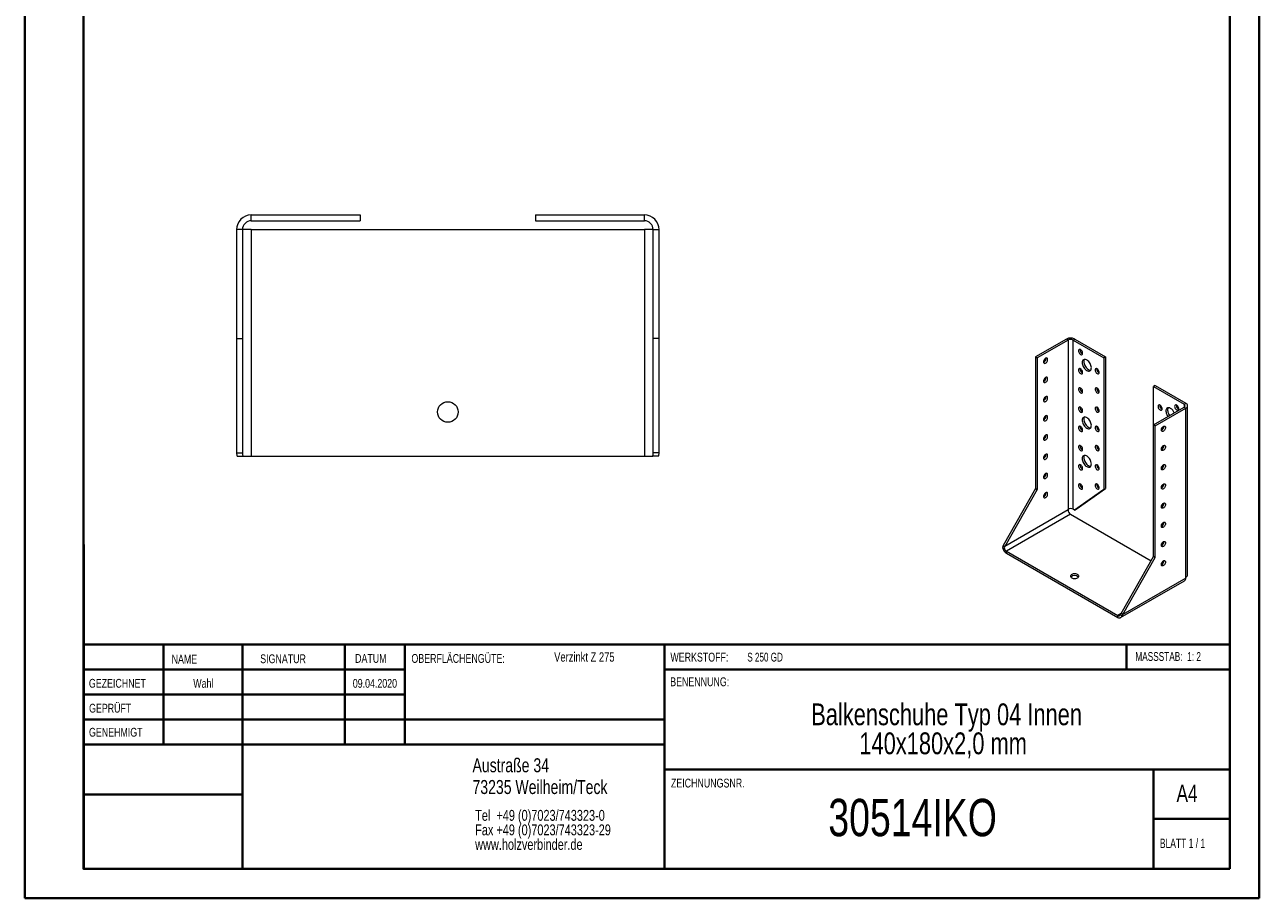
# Model space of a CAD drawing. Header units: millimetres. Extents: x 0 to 210, y 0 to 297.
# Tile 1 of 2: x 0 to 210, y 0 to 149. Entities that reach past the tile are written whole.
import ezdxf

# ---------------------------------------------------------------- set-up
doc = ezdxf.new("R2010")
doc.units = ezdxf.units.MM
doc.styles.add('SLDTEXTSTYLE0', font='TXT', dxfattribs={"width": 0.75})
doc.styles.add('SLDTEXTSTYLE1', font='TXT', dxfattribs={"width": 0.681818})
doc.styles.add('SLDTEXTSTYLE2', font='TXT', dxfattribs={"width": 0.7})
doc.styles.add('SLDTEXTSTYLE3', font='TXT', dxfattribs={"width": 0.6875})

# ---------------------------------------------------------------- blocks, each defined once
blk = doc.blocks.new('SW_NOTE_0')
at = {"color": 0, "linetype": 'Continuous', "lineweight": 0, "char_height": 1.8521, "attachment_point": 1, "style": 'SLDTEXTSTYLE0'}
for s, insert in [('Tel  +49 (0)7023/743323-0', (0, 2.39)), ('Fax +49 (0)7023/743323-29', (0, -0.08)), ('www.holzverbinder.de', (0, -2.55))]:
    blk.add_mtext(s, dxfattribs=dict(at, insert=insert))
blk = doc.blocks.new('SW_NOTE_1')
at = {"color": 0, "linetype": 'Continuous', "lineweight": 0, "char_height": 3.7042, "attachment_point": 2, "style": 'SLDTEXTSTYLE0'}
for s, insert in [('Balkenschuhe Typ 04 Innen', (31.95, 4.77)), ('140x180x2,0 mm', (31.36, -0.16))]:
    blk.add_mtext(s, dxfattribs=dict(at, insert=insert))

msp = doc.modelspace()

# ---------------------------------------------------------------- linework, layer by layer
at = {"color": 7, "linetype": 'Continuous', "lineweight": 40}
for p, q in [((0.08, 0.21), (0.08, 297.21)), ((210.08, 0.21), (210.08, 297.21)), ((10.08, 5.21), (10.08, 292.21)), ((205.08, 5.21), (205.08, 292.21)), ((10.11, 60.37), (10.11, 5.12)), ((205.08, 43.37), (10.11, 43.37)), ((23.71, 43.37), (23.71, 26.37)), ((37.1, 43.37), (37.1, 5.12)), ((54.51, 43.37), (54.51, 26.37)), ((64.71, 26.37), (64.71, 43.37)), ((108.91, 43.37), (108.91, 5.12)), ((187.47, 39.12), (187.47, 43.37)), ((64.71, 39.1), (10.11, 39.1)), ((205.08, 39.12), (108.91, 39.12)), ((64.71, 34.87), (10.11, 34.87)), ((108.91, 30.62), (10.11, 30.62)), ((108.91, 26.37), (10.11, 26.37)), ((108.91, 22.12), (205.08, 22.12)), ((192.08, 5.21), (192.08, 22.21)), ((37.1, 17.87), (10.11, 17.87)), ((10.11, 13.71), (10.08, 13.71)), ((205.08, 13.71), (192.08, 13.71)), ((10.11, 9.46), (10.08, 9.46)), ((10.08, 5.21), (205.08, 5.21)), ((205.08, 5.21), (180.99, 5.21)), ((0.08, 0.21), (210.08, 0.21))]:
    msp.add_line(p, q, dxfattribs=at)
at = {"color": 7, "linetype": 'Continuous', "lineweight": 15}
for p, q in [((38.62, 115.38), (38.62, 116.38)), ((38.62, 116.38), (57.12, 116.38)), ((57.12, 116.38), (57.12, 115.38)), ((86.98, 116.38), (86.98, 115.38)), ((86.98, 116.38), (105.48, 116.38)), ((105.48, 115.38), (105.48, 116.38)), ((36.12, 113.88), (36.12, 95.38)), ((37.12, 113.88), (36.12, 113.88)), ((37.12, 113.88), (37.12, 95.38)), ((38.62, 113.88), (37.12, 113.88)), ((38.62, 115.38), (57.12, 115.38)), ((38.62, 113.88), (38.62, 75.38)), ((38.62, 113.88), (105.48, 113.88)), ((86.98, 115.38), (105.48, 115.38)), ((105.48, 113.88), (105.48, 75.38)), ((106.98, 113.88), (105.48, 113.88)), ((106.98, 95.38), (106.98, 113.88)), ((106.98, 113.88), (107.98, 113.88)), ((107.98, 95.38), (107.98, 113.88)), ((36.12, 95.38), (37.12, 95.38)), ((36.12, 95.38), (36.12, 75.93)), ((37.12, 95.38), (37.12, 75.93)), ((107.98, 95.38), (106.98, 95.38)), ((106.98, 75.93), (106.98, 95.38)), ((107.98, 75.93), (107.98, 95.38)), ((177.27, 95.28), (172.03, 92.26)), ((177.55, 95.11), (172.32, 92.09)), ((177.55, 95.11), (177.27, 95.28)), ((177.55, 95.11), (177.55, 66.37)), ((178.4, 95.11), (178.68, 95.28)), ((178.4, 66.37), (178.4, 95.11)), ((178.4, 95.11), (183.63, 92.09)), ((178.68, 95.28), (183.91, 92.26)), ((179.95, 92.83), (180.02, 92.8)), ((172.03, 92.26), (172.32, 92.09)), ((172.03, 92.26), (172.03, 69.88)), ((172.32, 92.09), (172.32, 69.72)), ((183.91, 92.26), (183.63, 92.09)), ((183.63, 92.09), (183.63, 69.72)), ((183.91, 92.26), (183.91, 69.88)), ((179.95, 89.56), (180.02, 89.53)), ((182.78, 89.56), (182.85, 89.53)), ((179.95, 86.29), (180.02, 86.26)), ((182.78, 86.29), (182.85, 86.26)), ((192.36, 87.38), (192.08, 87.22)), ((192.08, 80.69), (192.08, 87.22)), ((192.08, 87.22), (197.31, 84.2)), ((192.36, 87.38), (197.59, 84.36)), ((197.31, 84.2), (197.59, 84.36)), ((197.31, 84.2), (197.31, 83.71)), ((179.95, 83.03), (180.02, 83)), ((182.78, 83.03), (182.85, 83)), ((192.08, 80.69), (197.31, 83.71)), ((192.36, 80.52), (197.59, 83.54)), ((197.31, 83.71), (197.59, 83.54)), ((197.59, 54.8), (197.59, 83.54)), ((197.88, 55.21), (197.88, 83.95)), ((192.36, 80.52), (192.08, 80.69)), ((192.08, 58.31), (192.08, 80.69)), ((192.36, 58.15), (192.36, 80.52)), ((179.95, 79.76), (180.02, 79.73)), ((182.78, 79.76), (182.85, 79.73)), ((36.12, 75.93), (37.12, 75.93)), ((107.98, 75.93), (106.98, 75.93)), ((179.95, 76.5), (180.02, 76.47)), ((182.78, 76.5), (182.85, 76.47)), ((36.22, 75.38), (37.18, 75.38)), ((37.18, 75.38), (38.62, 75.38)), ((38.62, 75.38), (105.48, 75.38)), ((105.48, 75.38), (106.92, 75.38)), ((107.88, 75.38), (106.92, 75.38)), ((179.95, 73.23), (180.02, 73.2)), ((182.78, 73.23), (182.85, 73.2)), ((172.03, 69.88), (166.53, 60.2)), ((172.32, 69.72), (166.82, 60.04)), ((172.03, 69.88), (172.32, 69.72)), ((183.63, 69.72), (178.65, 66.22)), ((178.94, 66.39), (183.91, 69.88)), ((179.95, 69.96), (180.02, 69.93)), ((182.78, 69.96), (182.85, 69.93)), ((183.63, 69.72), (183.91, 69.88)), ((177.55, 66.23), (166.82, 60.04)), ((177.97, 65.5), (167.08, 59.21)), ((177.55, 66.37), (177.55, 66.23)), ((177.97, 65.5), (191.67, 57.59)), ((178.65, 66.22), (178.4, 66.37)), ((178.65, 66.22), (178.94, 66.39)), ((166.41, 59.86), (166.68, 59.8)), ((166.53, 60.2), (166.82, 60.04)), ((167.08, 58.88), (167.08, 59.21)), ((167.08, 59.21), (185.99, 48.29)), ((167.08, 58.88), (185.99, 47.97)), ((186.58, 48.63), (192.08, 58.31)), ((186.86, 48.47), (192.36, 58.15)), ((192.36, 58.15), (192.08, 58.31)), ((197.59, 54.66), (186.86, 48.47)), ((197.59, 54.66), (197.59, 54.8)), ((186.49, 47.92), (197.38, 54.2)), ((186.58, 48.63), (185.99, 48.29)), ((186.67, 48.16), (186.4, 48.41)), ((186.86, 48.47), (186.58, 48.63)), ((185.99, 47.97), (185.99, 48.29))]:
    msp.add_line(p, q, dxfattribs=at)
at = {"color": 7, "linetype": 'Continuous', "lineweight": 0}
for p, q in [((64.71, 39.12), (10.11, 39.12)), ((23.71, 5.21), (23.71, 5.12)), ((54.51, 5.21), (54.51, 5.12))]:
    msp.add_line(p, q, dxfattribs=at)
at = {"color": 7, "linetype": 'Continuous', "lineweight": 15, "flags": 128}
for points in [[(179.67, 92.66), (179.76, 92.62), (179.85, 92.62), (179.92, 92.64), (179.98, 92.69), (180.01, 92.77), (180.02, 92.87), (180.01, 92.98), (179.98, 93.1), (179.92, 93.22), (179.85, 93.32), (179.76, 93.41), (179.67, 93.48), (179.58, 93.52), (179.49, 93.53), (179.42, 93.5), (179.36, 93.45), (179.33, 93.37), (179.32, 93.28), (179.33, 93.16), (179.36, 93.04), (179.42, 92.93), (179.49, 92.82), (179.58, 92.73), (179.67, 92.66)], [(173.38, 91.4), (173.39, 91.3), (173.42, 91.22), (173.48, 91.17), (173.55, 91.15), (173.64, 91.16), (173.73, 91.19), (173.82, 91.26), (173.91, 91.35), (173.98, 91.46), (174.04, 91.57), (174.07, 91.69), (174.08, 91.81), (174.07, 91.91), (174.04, 91.98), (173.98, 92.04), (173.91, 92.06), (173.82, 92.05), (173.73, 92.01), (173.64, 91.94), (173.55, 91.85), (173.48, 91.75), (173.42, 91.63), (173.39, 91.51), (173.38, 91.4)], [(180.73, 89.93), (180.87, 89.86), (181, 89.83), (181.13, 89.83), (181.24, 89.85), (181.34, 89.92), (181.42, 90.01), (181.47, 90.12), (181.5, 90.26), (181.51, 90.42), (181.49, 90.59), (181.45, 90.77), (181.38, 90.95), (181.29, 91.12), (181.19, 91.29), (181.07, 91.44), (180.94, 91.57), (180.8, 91.68), (180.66, 91.76), (180.52, 91.81), (180.39, 91.83), (180.27, 91.82), (180.17, 91.77), (180.08, 91.7), (180.02, 91.59), (179.97, 91.46), (179.95, 91.32), (179.96, 91.15), (179.99, 90.98), (180.05, 90.8), (180.12, 90.62), (180.22, 90.45), (180.33, 90.29), (180.46, 90.14), (180.59, 90.02), (180.73, 89.93)], [(180.34, 91.83), (180.3, 91.76), (180.26, 91.63), (180.24, 91.48), (180.24, 91.31), (180.27, 91.14), (180.33, 90.96), (180.41, 90.78), (180.5, 90.61), (180.61, 90.45), (180.74, 90.31), (180.87, 90.19), (181.01, 90.09)], [(173.38, 88.13), (173.39, 88.03), (173.42, 87.96), (173.48, 87.9), (173.55, 87.88), (173.64, 87.89), (173.73, 87.93), (173.82, 87.99), (173.91, 88.08), (173.98, 88.19), (174.04, 88.31), (174.07, 88.43), (174.08, 88.54), (174.07, 88.64), (174.04, 88.72), (173.98, 88.77), (173.91, 88.79), (173.82, 88.78), (173.73, 88.74), (173.64, 88.68), (173.55, 88.59), (173.48, 88.48), (173.42, 88.36), (173.39, 88.24), (173.38, 88.13)], [(179.67, 89.4), (179.76, 89.36), (179.85, 89.35), (179.92, 89.37), (179.98, 89.42), (180.01, 89.5), (180.02, 89.6), (180.01, 89.71), (179.98, 89.83), (179.92, 89.95), (179.85, 90.06), (179.76, 90.15), (179.67, 90.21), (179.58, 90.25), (179.49, 90.26), (179.42, 90.24), (179.36, 90.19), (179.33, 90.11), (179.32, 90.01), (179.33, 89.9), (179.36, 89.78), (179.42, 89.66), (179.49, 89.55), (179.58, 89.46), (179.67, 89.4)], [(182.5, 89.4), (182.59, 89.36), (182.68, 89.35), (182.75, 89.37), (182.8, 89.42), (182.84, 89.5), (182.85, 89.6), (182.84, 89.71), (182.8, 89.83), (182.75, 89.95), (182.68, 90.06), (182.59, 90.15), (182.5, 90.21), (182.41, 90.25), (182.32, 90.26), (182.25, 90.24), (182.19, 90.19), (182.16, 90.11), (182.14, 90.01), (182.16, 89.9), (182.19, 89.78), (182.25, 89.66), (182.32, 89.55), (182.41, 89.46), (182.5, 89.4)], [(179.67, 86.13), (179.76, 86.09), (179.85, 86.08), (179.92, 86.11), (179.98, 86.16), (180.01, 86.24), (180.02, 86.34), (180.01, 86.45), (179.98, 86.57), (179.92, 86.68), (179.85, 86.79), (179.76, 86.88), (179.67, 86.95), (179.58, 86.99), (179.49, 87), (179.42, 86.97), (179.36, 86.92), (179.33, 86.84), (179.32, 86.74), (179.33, 86.63), (179.36, 86.51), (179.42, 86.4), (179.49, 86.29), (179.58, 86.2), (179.67, 86.13)], [(182.5, 86.13), (182.59, 86.09), (182.68, 86.08), (182.75, 86.11), (182.8, 86.16), (182.84, 86.24), (182.85, 86.34), (182.84, 86.45), (182.8, 86.57), (182.75, 86.68), (182.68, 86.79), (182.59, 86.88), (182.5, 86.95), (182.41, 86.99), (182.32, 87), (182.25, 86.97), (182.19, 86.92), (182.16, 86.84), (182.14, 86.74), (182.16, 86.63), (182.19, 86.51), (182.25, 86.4), (182.32, 86.29), (182.41, 86.2), (182.5, 86.13)], [(173.38, 84.87), (173.39, 84.77), (173.42, 84.69), (173.48, 84.64), (173.55, 84.61), (173.64, 84.62), (173.73, 84.66), (173.82, 84.73), (173.91, 84.82), (173.98, 84.93), (174.04, 85.04), (174.07, 85.16), (174.08, 85.27), (174.07, 85.37), (174.04, 85.45), (173.98, 85.5), (173.91, 85.53), (173.82, 85.52), (173.73, 85.48), (173.64, 85.41), (173.55, 85.32), (173.48, 85.21), (173.42, 85.1), (173.39, 84.98), (173.38, 84.87)], [(193.21, 84.03), (193.11, 84.07), (193.03, 84.08), (192.96, 84.06), (192.9, 84.01), (192.86, 83.93), (192.85, 83.83), (192.86, 83.72), (192.9, 83.6), (192.96, 83.48), (193.03, 83.37), (193.11, 83.28), (193.21, 83.22), (193.3, 83.18), (193.38, 83.17), (193.46, 83.19), (193.51, 83.24), (193.55, 83.32), (193.56, 83.42), (193.55, 83.53), (193.51, 83.65), (193.46, 83.77), (193.38, 83.88), (193.3, 83.97), (193.21, 84.03)], [(196.03, 84.03), (195.94, 84.07), (195.86, 84.08), (195.78, 84.06), (195.73, 84.01), (195.69, 83.93), (195.68, 83.83), (195.69, 83.72), (195.73, 83.6), (195.78, 83.48), (195.86, 83.37), (195.94, 83.28), (196.03, 83.22), (196.13, 83.18), (196.21, 83.17), (196.28, 83.19), (196.34, 83.24), (196.38, 83.32), (196.39, 83.42), (196.38, 83.53), (196.34, 83.65), (196.28, 83.77), (196.21, 83.88), (196.13, 83.97), (196.03, 84.03)], [(173.38, 81.6), (173.39, 81.5), (173.42, 81.42), (173.48, 81.37), (173.55, 81.35), (173.64, 81.36), (173.73, 81.4), (173.82, 81.46), (173.91, 81.55), (173.98, 81.66), (174.04, 81.78), (174.07, 81.9), (174.08, 82.01), (174.07, 82.11), (174.04, 82.18), (173.98, 82.24), (173.91, 82.26), (173.82, 82.25), (173.73, 82.21), (173.64, 82.15), (173.55, 82.06), (173.48, 81.95), (173.42, 81.83), (173.39, 81.71), (173.38, 81.6)], [(179.67, 82.87), (179.76, 82.83), (179.85, 82.82), (179.92, 82.84), (179.98, 82.89), (180.01, 82.97), (180.02, 83.07), (180.01, 83.18), (179.98, 83.3), (179.92, 83.42), (179.85, 83.52), (179.76, 83.61), (179.67, 83.68), (179.58, 83.72), (179.49, 83.73), (179.42, 83.71), (179.36, 83.65), (179.33, 83.58), (179.32, 83.48), (179.33, 83.36), (179.36, 83.25), (179.42, 83.13), (179.49, 83.02), (179.58, 82.93), (179.67, 82.87)], [(180.73, 80.13), (180.87, 80.06), (181, 80.03), (181.13, 80.03), (181.24, 80.06), (181.34, 80.12), (181.42, 80.21), (181.47, 80.32), (181.5, 80.46), (181.51, 80.62), (181.49, 80.79), (181.45, 80.97), (181.38, 81.15), (181.29, 81.32), (181.19, 81.49), (181.07, 81.64), (180.94, 81.77), (180.8, 81.88), (180.66, 81.96), (180.52, 82.01), (180.39, 82.03), (180.27, 82.02), (180.17, 81.97), (180.08, 81.9), (180.02, 81.79), (179.97, 81.67), (179.95, 81.52), (179.96, 81.35), (179.99, 81.18), (180.05, 81), (180.12, 80.82), (180.22, 80.65), (180.33, 80.49), (180.46, 80.34), (180.59, 80.22), (180.73, 80.13)], [(180.34, 82.03), (180.3, 81.96), (180.26, 81.83), (180.24, 81.68), (180.24, 81.52), (180.27, 81.34), (180.33, 81.16), (180.41, 80.98), (180.5, 80.81), (180.61, 80.65), (180.74, 80.51), (180.87, 80.39), (181.01, 80.29)], [(182.5, 82.87), (182.59, 82.83), (182.68, 82.82), (182.75, 82.84), (182.8, 82.89), (182.84, 82.97), (182.85, 83.07), (182.84, 83.18), (182.8, 83.3), (182.75, 83.42), (182.68, 83.53), (182.59, 83.62), (182.5, 83.68), (182.41, 83.72), (182.32, 83.73), (182.25, 83.71), (182.19, 83.65), (182.16, 83.58), (182.14, 83.48), (182.16, 83.37), (182.19, 83.25), (182.25, 83.13), (182.32, 83.02), (182.41, 82.93), (182.5, 82.87)], [(194.97, 83.5), (194.84, 83.57), (194.7, 83.6), (194.58, 83.61), (194.46, 83.58), (194.37, 83.51), (194.29, 83.42), (194.23, 83.31), (194.2, 83.17), (194.2, 83.01), (194.22, 82.84), (194.26, 82.66), (194.33, 82.48), (194.41, 82.31), (194.52, 82.14), (194.54, 82.11)], [(194.58, 83.61), (194.57, 83.59), (194.52, 83.47), (194.49, 83.33), (194.48, 83.18), (194.5, 83), (194.54, 82.83), (194.61, 82.65), (194.69, 82.47), (194.8, 82.3), (194.82, 82.27)], [(179.67, 79.6), (179.76, 79.56), (179.85, 79.55), (179.92, 79.57), (179.98, 79.63), (180.01, 79.7), (180.02, 79.8), (180.01, 79.92), (179.98, 80.03), (179.92, 80.15), (179.85, 80.26), (179.76, 80.35), (179.67, 80.42), (179.58, 80.45), (179.49, 80.46), (179.42, 80.44), (179.36, 80.39), (179.33, 80.31), (179.32, 80.21), (179.33, 80.1), (179.36, 79.98), (179.42, 79.86), (179.49, 79.76), (179.58, 79.67), (179.67, 79.6)], [(182.5, 79.6), (182.59, 79.56), (182.68, 79.55), (182.75, 79.57), (182.8, 79.63), (182.84, 79.7), (182.85, 79.8), (182.84, 79.92), (182.8, 80.03), (182.75, 80.15), (182.68, 80.26), (182.59, 80.35), (182.5, 80.42), (182.41, 80.45), (182.32, 80.46), (182.25, 80.44), (182.19, 80.39), (182.16, 80.31), (182.14, 80.21), (182.16, 80.1), (182.19, 79.98), (182.25, 79.86), (182.32, 79.76), (182.41, 79.67), (182.5, 79.6)], [(193.42, 79.83), (193.43, 79.94), (193.47, 80.06), (193.52, 80.18), (193.6, 80.28), (193.68, 80.37), (193.77, 80.44), (193.86, 80.48), (193.95, 80.49), (194.02, 80.47), (194.08, 80.41), (194.11, 80.34), (194.13, 80.24), (194.11, 80.12), (194.08, 80.01), (194.02, 79.89), (193.95, 79.78), (193.86, 79.69), (193.77, 79.62), (193.68, 79.59), (193.6, 79.58), (193.52, 79.6), (193.47, 79.65), (193.43, 79.73), (193.42, 79.83)], [(193.49, 80.11), (193.49, 80.11), (193.55, 80.08)], [(173.38, 78.33), (173.39, 78.23), (173.42, 78.16), (173.48, 78.1), (173.55, 78.08), (173.64, 78.09), (173.73, 78.13), (173.82, 78.2), (173.91, 78.29), (173.98, 78.39), (174.04, 78.51), (174.07, 78.63), (174.08, 78.74), (174.07, 78.84), (174.04, 78.92), (173.98, 78.97), (173.91, 78.99), (173.82, 78.98), (173.73, 78.95), (173.64, 78.88), (173.55, 78.79), (173.48, 78.68), (173.42, 78.56), (173.39, 78.45), (173.38, 78.33)], [(173.38, 75.07), (173.39, 74.97), (173.42, 74.89), (173.48, 74.84), (173.55, 74.82), (173.64, 74.82), (173.73, 74.86), (173.82, 74.93), (173.91, 75.02), (173.98, 75.13), (174.04, 75.24), (174.07, 75.36), (174.08, 75.48), (174.07, 75.57), (174.04, 75.65), (173.98, 75.7), (173.91, 75.73), (173.82, 75.72), (173.73, 75.68), (173.64, 75.61), (173.55, 75.52), (173.48, 75.42), (173.42, 75.3), (173.39, 75.18), (173.38, 75.07)], [(179.67, 76.33), (179.76, 76.29), (179.85, 76.29), (179.92, 76.31), (179.98, 76.36), (180.01, 76.44), (180.02, 76.54), (180.01, 76.65), (179.98, 76.77), (179.92, 76.89), (179.85, 76.99), (179.76, 77.08), (179.67, 77.15), (179.58, 77.19), (179.49, 77.2), (179.42, 77.17), (179.36, 77.12), (179.33, 77.04), (179.32, 76.95), (179.33, 76.83), (179.36, 76.71), (179.42, 76.6), (179.49, 76.49), (179.58, 76.4), (179.67, 76.33)], [(182.5, 76.33), (182.59, 76.29), (182.68, 76.29), (182.75, 76.31), (182.8, 76.36), (182.84, 76.44), (182.85, 76.54), (182.84, 76.65), (182.8, 76.77), (182.75, 76.89), (182.68, 76.99), (182.59, 77.08), (182.5, 77.15), (182.41, 77.19), (182.32, 77.2), (182.25, 77.17), (182.19, 77.12), (182.16, 77.04), (182.14, 76.95), (182.16, 76.83), (182.19, 76.71), (182.25, 76.6), (182.32, 76.49), (182.41, 76.4), (182.5, 76.33)], [(193.42, 76.56), (193.43, 76.67), (193.47, 76.79), (193.52, 76.91), (193.6, 77.02), (193.68, 77.11), (193.77, 77.17), (193.86, 77.21), (193.95, 77.22), (194.02, 77.2), (194.08, 77.15), (194.11, 77.07), (194.13, 76.97), (194.11, 76.86), (194.08, 76.74), (194.02, 76.62), (193.95, 76.51), (193.86, 76.42), (193.77, 76.36), (193.68, 76.32), (193.6, 76.31), (193.52, 76.33), (193.47, 76.39), (193.43, 76.46), (193.42, 76.56)], [(193.49, 76.85), (193.49, 76.85), (193.55, 76.82)], [(179.67, 73.07), (179.76, 73.03), (179.85, 73.02), (179.92, 73.04), (179.98, 73.09), (180.01, 73.17), (180.02, 73.27), (180.01, 73.38), (179.98, 73.5), (179.92, 73.62), (179.85, 73.73), (179.76, 73.82), (179.67, 73.88), (179.58, 73.92), (179.49, 73.93), (179.42, 73.91), (179.36, 73.86), (179.33, 73.78), (179.32, 73.68), (179.33, 73.57), (179.36, 73.45), (179.42, 73.33), (179.49, 73.22), (179.58, 73.13), (179.67, 73.07)], [(180.73, 73.6), (180.87, 73.53), (181, 73.5), (181.13, 73.49), (181.24, 73.52), (181.34, 73.58), (181.42, 73.67), (181.47, 73.79), (181.5, 73.93), (181.51, 74.09), (181.49, 74.26), (181.45, 74.44), (181.38, 74.62), (181.29, 74.79), (181.19, 74.96), (181.07, 75.11), (180.94, 75.24), (180.8, 75.35), (180.66, 75.43), (180.52, 75.48), (180.39, 75.5), (180.27, 75.49), (180.17, 75.44), (180.08, 75.37), (180.02, 75.26), (179.97, 75.13), (179.95, 74.98), (179.96, 74.82), (179.99, 74.65), (180.05, 74.47), (180.12, 74.29), (180.22, 74.11), (180.33, 73.95), (180.46, 73.81), (180.59, 73.69), (180.73, 73.6)], [(180.34, 75.5), (180.3, 75.42), (180.26, 75.3), (180.24, 75.15), (180.24, 74.98), (180.27, 74.81), (180.33, 74.63), (180.41, 74.45), (180.5, 74.28), (180.61, 74.12), (180.74, 73.98), (180.87, 73.86), (181.01, 73.76)], [(182.5, 73.07), (182.59, 73.03), (182.68, 73.02), (182.75, 73.04), (182.8, 73.09), (182.84, 73.17), (182.85, 73.27), (182.84, 73.38), (182.8, 73.5), (182.75, 73.62), (182.68, 73.73), (182.59, 73.82), (182.5, 73.88), (182.41, 73.92), (182.32, 73.93), (182.25, 73.91), (182.19, 73.86), (182.16, 73.78), (182.14, 73.68), (182.16, 73.57), (182.19, 73.45), (182.25, 73.33), (182.32, 73.22), (182.41, 73.13), (182.5, 73.07)], [(193.42, 73.3), (193.43, 73.41), (193.47, 73.53), (193.52, 73.64), (193.6, 73.75), (193.68, 73.84), (193.77, 73.91), (193.86, 73.95), (193.95, 73.96), (194.02, 73.93), (194.08, 73.88), (194.11, 73.8), (194.13, 73.7), (194.11, 73.59), (194.08, 73.47), (194.02, 73.36), (193.95, 73.25), (193.86, 73.16), (193.77, 73.09), (193.68, 73.05), (193.6, 73.04), (193.52, 73.07), (193.47, 73.12), (193.43, 73.2), (193.42, 73.3)], [(193.49, 73.58), (193.49, 73.58), (193.55, 73.55)], [(173.38, 71.8), (173.39, 71.7), (173.42, 71.62), (173.48, 71.57), (173.55, 71.55), (173.64, 71.56), (173.73, 71.6), (173.82, 71.66), (173.91, 71.75), (173.98, 71.86), (174.04, 71.98), (174.07, 72.1), (174.08, 72.21), (174.07, 72.31), (174.04, 72.39), (173.98, 72.44), (173.91, 72.46), (173.82, 72.45), (173.73, 72.41), (173.64, 72.35), (173.55, 72.26), (173.48, 72.15), (173.42, 72.03), (173.39, 71.91), (173.38, 71.8)], [(179.67, 69.8), (179.76, 69.76), (179.85, 69.75), (179.92, 69.78), (179.98, 69.83), (180.01, 69.91), (180.02, 70), (180.01, 70.12), (179.98, 70.24), (179.92, 70.35), (179.85, 70.46), (179.76, 70.55), (179.67, 70.62), (179.58, 70.66), (179.49, 70.66), (179.42, 70.64), (179.36, 70.59), (179.33, 70.51), (179.32, 70.41), (179.33, 70.3), (179.36, 70.18), (179.42, 70.06), (179.49, 69.96), (179.58, 69.87), (179.67, 69.8)], [(182.5, 69.8), (182.59, 69.76), (182.68, 69.75), (182.75, 69.78), (182.8, 69.83), (182.84, 69.91), (182.85, 70), (182.84, 70.12), (182.8, 70.24), (182.75, 70.35), (182.68, 70.46), (182.59, 70.55), (182.5, 70.62), (182.41, 70.66), (182.32, 70.66), (182.25, 70.64), (182.19, 70.59), (182.16, 70.51), (182.14, 70.41), (182.16, 70.3), (182.19, 70.18), (182.25, 70.06), (182.32, 69.96), (182.41, 69.87), (182.5, 69.8)], [(193.42, 70.03), (193.43, 70.14), (193.47, 70.26), (193.52, 70.38), (193.6, 70.49), (193.68, 70.58), (193.77, 70.64), (193.86, 70.68), (193.95, 70.69), (194.02, 70.67), (194.08, 70.61), (194.11, 70.54), (194.13, 70.44), (194.11, 70.33), (194.08, 70.21), (194.02, 70.09), (193.95, 69.98), (193.86, 69.89), (193.77, 69.83), (193.68, 69.79), (193.6, 69.78), (193.52, 69.8), (193.47, 69.85), (193.43, 69.93), (193.42, 70.03)], [(193.49, 70.31), (193.49, 70.31), (193.55, 70.28)], [(173.38, 68.54), (173.39, 68.44), (173.42, 68.36), (173.48, 68.31), (173.55, 68.28), (173.64, 68.29), (173.73, 68.33), (173.82, 68.4), (173.91, 68.49), (173.98, 68.59), (174.04, 68.71), (174.07, 68.83), (174.08, 68.94), (174.07, 69.04), (174.04, 69.12), (173.98, 69.17), (173.91, 69.19), (173.82, 69.19), (173.73, 69.15), (173.64, 69.08), (173.55, 68.99), (173.48, 68.88), (173.42, 68.77), (173.39, 68.65), (173.38, 68.54)], [(193.42, 66.76), (193.43, 66.88), (193.47, 67), (193.52, 67.11), (193.6, 67.22), (193.68, 67.31), (193.77, 67.38), (193.86, 67.41), (193.95, 67.42), (194.02, 67.4), (194.08, 67.35), (194.11, 67.27), (194.13, 67.17), (194.11, 67.06), (194.08, 66.94), (194.02, 66.82), (193.95, 66.72), (193.86, 66.63), (193.77, 66.56), (193.68, 66.52), (193.6, 66.51), (193.52, 66.53), (193.47, 66.59), (193.43, 66.66), (193.42, 66.76)], [(193.49, 67.05), (193.49, 67.05), (193.55, 67.02)], [(193.42, 63.5), (193.43, 63.61), (193.47, 63.73), (193.52, 63.85), (193.6, 63.95), (193.68, 64.04), (193.77, 64.11), (193.86, 64.15), (193.95, 64.16), (194.02, 64.13), (194.08, 64.08), (194.11, 64), (194.13, 63.91), (194.11, 63.79), (194.08, 63.67), (194.02, 63.56), (193.95, 63.45), (193.86, 63.36), (193.77, 63.29), (193.68, 63.25), (193.6, 63.25), (193.52, 63.27), (193.47, 63.32), (193.43, 63.4), (193.42, 63.5)], [(193.49, 63.78), (193.49, 63.78), (193.55, 63.75)], [(193.42, 60.23), (193.43, 60.34), (193.47, 60.46), (193.52, 60.58), (193.6, 60.69), (193.68, 60.78), (193.77, 60.84), (193.86, 60.88), (193.95, 60.89), (194.02, 60.87), (194.08, 60.82), (194.11, 60.74), (194.13, 60.64), (194.11, 60.53), (194.08, 60.41), (194.02, 60.29), (193.95, 60.18), (193.86, 60.09), (193.77, 60.03), (193.68, 59.99), (193.6, 59.98), (193.52, 60), (193.47, 60.05), (193.43, 60.13), (193.42, 60.23)], [(193.42, 56.97), (193.43, 57.08), (193.47, 57.2), (193.52, 57.31), (193.6, 57.42), (193.68, 57.51), (193.77, 57.58), (193.86, 57.62), (193.95, 57.62), (194.02, 57.6), (194.08, 57.55), (194.11, 57.47), (194.13, 57.37), (194.11, 57.26), (194.08, 57.14), (194.02, 57.02), (193.95, 56.92), (193.86, 56.83), (193.77, 56.76), (193.68, 56.72), (193.6, 56.71), (193.52, 56.74), (193.47, 56.79), (193.43, 56.87), (193.42, 56.97)], [(178.17, 54.69), (178.29, 54.63), (178.43, 54.59), (178.58, 54.57), (178.74, 54.57), (178.89, 54.59), (179.03, 54.63), (179.16, 54.69), (179.25, 54.76), (179.32, 54.84), (179.36, 54.93), (179.36, 55.02), (179.32, 55.11), (179.25, 55.19), (179.16, 55.26), (179.03, 55.32), (178.89, 55.36), (178.74, 55.38), (178.58, 55.38), (178.43, 55.36), (178.29, 55.32), (178.17, 55.26), (178.07, 55.19), (178, 55.11), (177.96, 55.02), (177.96, 54.93), (178, 54.84), (178.07, 54.76), (178.17, 54.69)], [(185.99, 48.29), (186.06, 48.26), (186.13, 48.24), (186.19, 48.23), (186.25, 48.24), (186.3, 48.27), (186.34, 48.3), (186.38, 48.35), (186.4, 48.41)], [(185.99, 47.97), (186.11, 47.91), (186.22, 47.88), (186.32, 47.87), (186.42, 47.88), (186.5, 47.92), (186.57, 47.98), (186.63, 48.06), (186.67, 48.16)]]:
    msp.add_lwpolyline(points, dxfattribs=at)
at = {"color": 7, "linetype": 'Continuous', "lineweight": 15}
msp.add_circle((72.05, 82.88), 1.75, dxfattribs=at)
for centre, radius, start, end in [((38.62, 113.88), 2.5, 90, 180), ((105.48, 113.88), 2.5, 0, 90), ((38.62, 113.88), 1.5, 90, 180), ((105.48, 113.88), 1.5, 0, 90), ((177.97, 93.91), 1.54, 62.6097, 117.3903), ((177.97, 94.29), 0.922, 62.6097, 117.3903), ((180.34, 93.45), 0.737, 175.5726, 238.32), ((173.08, 91.98), 0.719, 295.0284, 4.9769), ((173.08, 88.71), 0.719, 295.0284, 4.9769), ((180.34, 90.19), 0.737, 175.5726, 238.32), ((181.37, 90.66), 0.671, 237.5585, 272.5618), ((183.17, 90.19), 0.737, 175.5726, 238.32), ((180.34, 86.92), 0.737, 175.5726, 238.32), ((183.17, 86.92), 0.737, 175.5726, 238.32), ((173.08, 85.45), 0.719, 295.0284, 4.9769), ((193.86, 84), 0.719, 175.0231, 244.9716), ((196.69, 84), 0.719, 175.0231, 244.9716), ((197.21, 83.95), 0.262, 290.7834, 69.2166), ((197.44, 83.95), 0.437, 290.7834, 69.2166), ((173.08, 82.18), 0.719, 295.0284, 4.9769), ((180.34, 83.66), 0.737, 175.5726, 238.32), ((183.17, 83.66), 0.737, 175.5726, 238.32), ((194.08, 82.09), 1.67, 22.49, 57.4704), ((180.34, 80.39), 0.737, 175.5726, 238.32), ((181.37, 80.86), 0.671, 237.5585, 272.5618), ((183.17, 80.39), 0.737, 175.5726, 238.32), ((193.12, 80.41), 0.719, 295.0284, 4.9769), ((193.29, 80.15), 0.272, 298.8137, 16.8639), ((173.08, 78.91), 0.719, 295.0284, 4.9769), ((173.08, 75.65), 0.719, 295.0284, 4.9769), ((180.34, 77.12), 0.737, 175.5726, 238.32), ((183.17, 77.12), 0.737, 175.5726, 238.32), ((193.12, 77.14), 0.719, 295.0284, 4.9769), ((193.29, 76.88), 0.272, 298.8137, 16.8639), ((180.34, 73.86), 0.737, 175.5726, 238.32), ((181.37, 74.33), 0.671, 237.5585, 272.5618), ((183.17, 73.86), 0.737, 175.5726, 238.32), ((193.12, 73.88), 0.719, 295.0284, 4.9769), ((193.29, 73.62), 0.272, 298.8137, 16.8639), ((173.08, 72.38), 0.719, 295.0284, 4.9769), ((180.34, 70.59), 0.737, 175.5726, 238.32), ((183.17, 70.59), 0.737, 175.5726, 238.32), ((193.12, 70.61), 0.719, 295.0284, 4.9769), ((193.29, 70.35), 0.272, 298.8137, 16.8639), ((173.08, 69.12), 0.719, 295.0284, 4.9769), ((193.12, 67.34), 0.719, 295.0284, 4.9769), ((177.97, 65.55), 0.922, 62.6097, 117.3903), ((178.47, 66.27), 0.922, 182.6055, 237.3945), ((193.29, 67.08), 0.272, 298.8137, 16.8639), ((193.12, 64.08), 0.719, 295.0284, 4.9769), ((193.29, 63.82), 0.272, 298.8137, 16.8639), ((167.94, 60.2), 1.57, 192.4134, 237.071), ((167.59, 60), 0.94, 192.4134, 237.071), ((193.12, 60.81), 0.719, 295.0284, 4.9769), ((193.12, 57.55), 0.719, 295.0284, 4.9769), ((178.66, 54.14), 0.927, 46.2961, 133.7039), ((197.11, 54.6), 0.48, 304.0564, 7.2558), ((197.38, 55.26), 0.503, 294.3747, 354.3052)]:
    msp.add_arc(centre, radius, start, end, dxfattribs=at)
for points in [[(36.12, 75.93), (36.12, 75.75), (36.16, 75.56), (36.22, 75.38)], [(37.12, 75.93), (37.12, 75.75), (37.14, 75.56), (37.18, 75.38)], [(106.92, 75.38), (106.96, 75.56), (106.98, 75.75), (106.98, 75.93)], [(107.88, 75.38), (107.95, 75.56), (107.98, 75.75), (107.98, 75.93)], [(166.53, 60.2), (166.48, 60.09), (166.44, 59.98), (166.41, 59.86)], [(166.82, 60.04), (166.76, 59.96), (166.72, 59.88), (166.68, 59.8)], [(186.4, 48.41), (186.46, 48.48), (186.52, 48.55), (186.58, 48.63)], [(186.67, 48.16), (186.74, 48.25), (186.81, 48.36), (186.86, 48.47)]]:
    msp.add_open_spline(points, degree=3, dxfattribs=at)

# ---------------------------------------------------------------- block references
at = {"color": 7, "linetype": 'Continuous', "lineweight": 0}
for name, p in [('SW_NOTE_1', (124.94, 28.57)), ('SW_NOTE_0', (76.7, 12.85))]:
    msp.add_blockref(name, p, dxfattribs=at)

# ---------------------------------------------------------------- texts
for s, insert, char_height, attachment_point, style in [('OBERFLÄCHENGÜTE:', (65.86, 41.74), 1.5, 1, 'SLDTEXTSTYLE0'), ('Verzinkt Z 275', (90.14, 42.03), 1.5875, 1, 'SLDTEXTSTYLE0'), ('MASSSTAB:  1: 2', (188.99, 42.07), 1.5, 1, 'SLDTEXTSTYLE2'), ('NAME', (25.07, 41.62), 1.5, 1, 'SLDTEXTSTYLE0'), ('SIGNATUR', (40.14, 41.68), 1.5, 1, 'SLDTEXTSTYLE0'), ('DATUM', (56.28, 41.74), 1.5, 1, 'SLDTEXTSTYLE0'), ('WERKSTOFF:', (109.91, 41.96), 1.5, 1, 'SLDTEXTSTYLE0'), ('S 250 GD', (122.99, 41.96), 1.5, 1, 'SLDTEXTSTYLE3'), ('BENENNUNG:', (109.88, 37.77), 1.5, 1, 'SLDTEXTSTYLE0'), ('GEZEICHNET', (11, 37.51), 1.5, 1, 'SLDTEXTSTYLE0'), ('Wahl', (30.46, 37.5), 1.499, 2, 'SLDTEXTSTYLE0'), ('09.04.2020', (59.65, 37.5), 1.499, 2, 'SLDTEXTSTYLE0'), ('GEPRÜFT', (11.03, 33.28), 1.5, 1, 'SLDTEXTSTYLE0'), ('GENEHMIGT', (11.02, 29.19), 1.5, 1, 'SLDTEXTSTYLE0'), ('Austraße 34', (76.25, 24.02), 2.3813, 1, 'SLDTEXTSTYLE0'), ('73235 Weilheim/Teck', (76.25, 20.32), 2.3813, 1, 'SLDTEXTSTYLE0'), ('ZEICHNUNGSNR.', (110, 20.55), 1.5, 1, 'SLDTEXTSTYLE0'), ('A4', (196, 19.52), 2.91, 1, 'SLDTEXTSTYLE0'), ('30514IKO', (151.11, 17.12), 6.35, 2, 'SLDTEXTSTYLE0'), ('BLATT 1 / 1', (193.16, 10.36), 1.5875, 1, 'SLDTEXTSTYLE1')]:
    msp.add_mtext(s, dxfattribs=dict(at, insert=insert, char_height=char_height, attachment_point=attachment_point, style=style))

doc.saveas('drawing.dxf')
